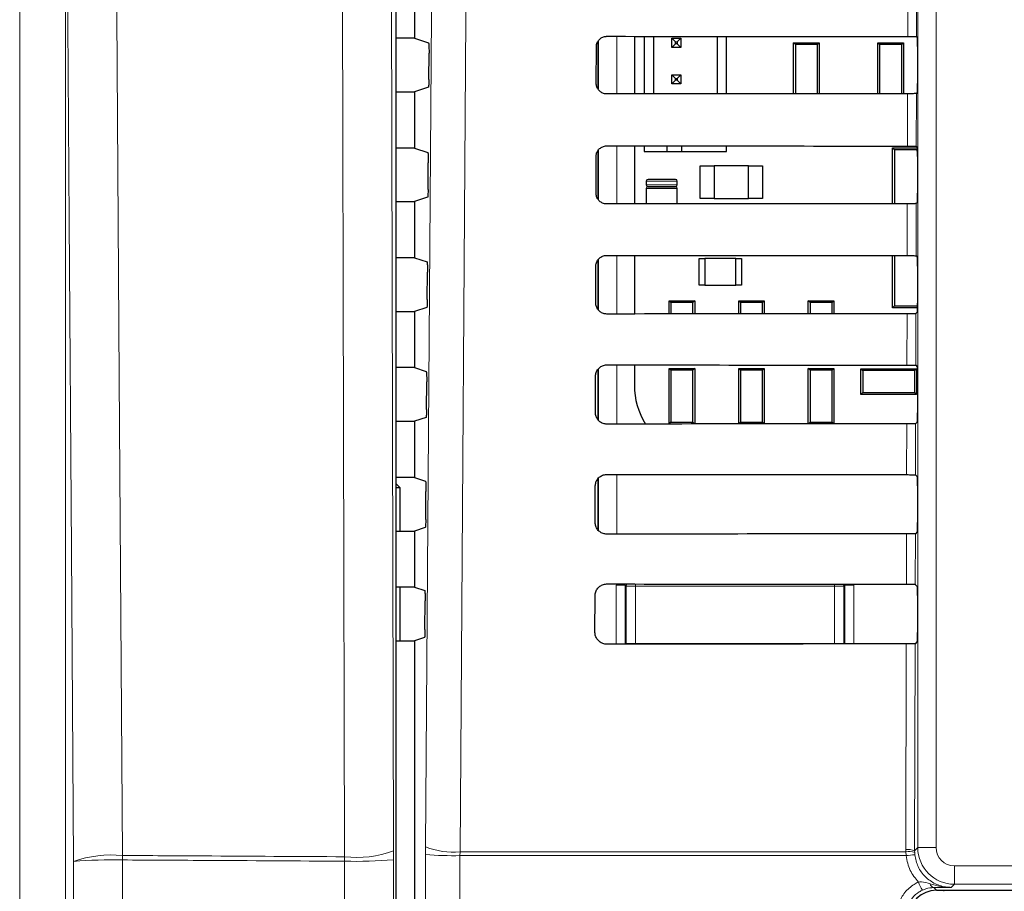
# Paper-space layout 'Blatt3' of a CAD drawing. Header units: millimetres. Extents: x 5 to 418, y 2 to 292.
# Tile 20 of 73: x 97 to 106, y 168 to 176. Entities that reach past the tile are written whole.
import ezdxf

# ---------------------------------------------------------------- set-up
doc = ezdxf.new("R2010")
doc.units = ezdxf.units.MM

psp = doc.layouts.new('Blatt3')

# ---------------------------------------------------------------- linework, layer by layer
at = {"color": 7, "linetype": 'Continuous', "lineweight": 25}
for p, q in [((100.7633, 147.5832), (100.7633, 182.303)), ((100.9315, 178.3239), (100.9315, 175.8123)), ((100.9315, 175.8123), (100.7633, 175.8123)), ((100.9315, 175.8123), (101.0587, 175.7699)), ((102.5982, 175.7805), (102.5982, 175.3551)), ((102.9318, 175.8297), (102.9318, 175.3053)), ((103.022, 175.8296), (103.022, 175.3054)), ((103.1053, 175.8295), (103.1053, 175.3054)), ((103.272, 175.8127), (103.3053, 175.7794)), ((103.272, 175.7294), (103.272, 175.8127)), ((103.272, 175.8127), (103.3553, 175.8127)), ((103.272, 175.7294), (103.3053, 175.7627)), ((103.3053, 175.7627), (103.3053, 175.7794)), ((103.3053, 175.7794), (103.322, 175.7794)), ((103.322, 175.7627), (103.3053, 175.7627)), ((103.3553, 175.8127), (103.322, 175.7794)), ((103.322, 175.7794), (103.322, 175.7627)), ((103.3553, 175.7294), (103.322, 175.7627)), ((103.3553, 175.8127), (103.3553, 175.7294)), ((103.6887, 175.3059), (103.6887, 175.8291)), ((103.772, 175.306), (103.772, 175.829)), ((104.3815, 175.3064), (104.3815, 175.7714)), ((104.3977, 175.7553), (104.3815, 175.7714)), ((104.3815, 175.7714), (104.6148, 175.7714)), ((104.3977, 175.7553), (104.3977, 175.3064)), ((104.5987, 175.7553), (104.3977, 175.7553)), ((104.6148, 175.7714), (104.5987, 175.7553)), ((104.5987, 175.3065), (104.5987, 175.7553)), ((104.6148, 175.7714), (104.6148, 175.3066)), ((105.1643, 175.7553), (105.1482, 175.7714)), ((105.1482, 175.7714), (105.3815, 175.7714)), ((105.1482, 175.3069), (105.1482, 175.7714)), ((105.3653, 175.7553), (105.1643, 175.7553)), ((105.1643, 175.7553), (105.1643, 175.3069)), ((105.3815, 175.7714), (105.3653, 175.7553)), ((105.3653, 175.307), (105.3653, 175.7553)), ((105.3815, 175.7714), (105.3815, 175.307)), ((105.5006, 175.8265), (105.5076, 175.8195)), ((101.0613, 175.438), (101.0629, 175.6755)), ((102.5853, 175.4014), (102.5861, 175.7348)), ((103.3553, 175.7294), (103.272, 175.7294)), ((105.509, 175.7362), (105.509, 175.4)), ((103.272, 175.4794), (103.3053, 175.4461)), ((103.272, 175.4794), (103.3553, 175.4794)), ((103.272, 175.3961), (103.272, 175.4794)), ((103.272, 175.3961), (103.3053, 175.4294)), ((103.3553, 175.3961), (103.272, 175.3961)), ((103.3053, 175.4461), (103.322, 175.4461)), ((103.3053, 175.4294), (103.3053, 175.4461)), ((103.322, 175.4294), (103.3053, 175.4294)), ((103.3553, 175.4794), (103.322, 175.4461)), ((103.322, 175.4461), (103.322, 175.4294)), ((103.3553, 175.3961), (103.322, 175.4294)), ((103.3553, 175.4794), (103.3553, 175.3961)), ((100.7633, 175.3239), (100.9315, 175.3239)), ((101.057, 175.3657), (100.9315, 175.3239)), ((100.9315, 175.3239), (100.9315, 174.8123)), ((105.5076, 175.3167), (105.4994, 175.3085)), ((100.9315, 174.8123), (100.7633, 174.8123)), ((100.9315, 174.8123), (101.0516, 174.7722)), ((102.5982, 174.7844), (102.5982, 174.351)), ((102.9318, 174.832), (102.9318, 174.3029)), ((103.022, 174.8319), (103.022, 174.7794)), ((103.022, 174.7794), (103.2303, 174.7794)), ((103.2303, 174.7794), (103.2303, 174.8317)), ((103.2303, 174.7794), (103.3637, 174.7794)), ((103.3637, 174.7794), (103.3637, 174.8316)), ((103.3637, 174.7794), (103.772, 174.7794)), ((103.772, 174.7794), (103.772, 174.8313)), ((105.2815, 174.3046), (105.2815, 174.8139)), ((105.2815, 174.8139), (105.2999, 174.7956)), ((105.2815, 174.8139), (105.5081, 174.8139)), ((105.2999, 174.7956), (105.2999, 174.3046)), ((105.5048, 174.7956), (105.2999, 174.7956)), ((105.4983, 174.8288), (105.5076, 174.8195)), ((105.5089, 174.7658), (105.5048, 174.7956)), ((105.5053, 174.8052), (105.5084, 174.8052)), ((102.5829, 174.4014), (102.5837, 174.7348)), ((105.509, 174.7362), (105.509, 174.4)), ((101.0542, 174.4356), (101.0559, 174.6779)), ((103.5315, 174.6514), (103.6582, 174.6514)), ((103.5315, 174.3514), (103.5315, 174.6514)), ((103.9715, 174.6514), (103.6582, 174.6514)), ((103.6582, 174.6514), (103.6582, 174.3514)), ((103.9715, 174.3514), (103.9715, 174.6514)), ((103.9715, 174.6514), (104.0982, 174.6514)), ((104.0982, 174.6514), (104.0982, 174.3514)), ((103.0398, 174.5098), (103.0398, 174.4764)), ((103.3065, 174.5264), (103.0565, 174.5264)), ((103.3232, 174.4764), (103.3232, 174.5098)), ((103.0398, 174.4431), (103.0398, 174.303)), ((103.3065, 174.4598), (103.0565, 174.4598)), ((103.0565, 174.4598), (103.3065, 174.4598)), ((103.3232, 174.3033), (103.3232, 174.4431)), ((100.7633, 174.3239), (100.9315, 174.3239)), ((101.0499, 174.3634), (100.9315, 174.3239)), ((100.9315, 174.3239), (100.9315, 173.8123)), ((103.6582, 174.3514), (103.5315, 174.3514)), ((103.6582, 174.3514), (103.9715, 174.3514)), ((104.0982, 174.3514), (103.9715, 174.3514)), ((105.5076, 174.3167), (105.4971, 174.3062)), ((100.9315, 173.8123), (100.7633, 173.8123)), ((100.9315, 173.8123), (101.0446, 173.7746)), ((102.5982, 173.7882), (102.5982, 173.3469)), ((102.9318, 173.8343), (102.9318, 173.3006)), ((103.5232, 173.5639), (103.5232, 173.8056)), ((103.5232, 173.8056), (103.5732, 173.8056)), ((103.5732, 173.8056), (103.5732, 173.5639)), ((103.8565, 173.8056), (103.5732, 173.8056)), ((103.8565, 173.5639), (103.8565, 173.8056)), ((103.8565, 173.8056), (103.9065, 173.8056)), ((103.9065, 173.8056), (103.9065, 173.5639)), ((105.2815, 173.3556), (105.2815, 173.8326)), ((105.2999, 173.8326), (105.2999, 173.374)), ((105.496, 173.8311), (105.5076, 173.8195)), ((102.5806, 173.4014), (102.5814, 173.7348)), ((105.509, 173.7362), (105.509, 173.4)), ((101.0471, 173.4333), (101.0489, 173.6802)), ((103.5732, 173.5639), (103.5232, 173.5639)), ((103.5732, 173.5639), (103.8565, 173.5639)), ((103.9065, 173.5639), (103.8565, 173.5639)), ((101.0429, 173.361), (100.9315, 173.3239)), ((103.2643, 173.4053), (103.2482, 173.4214)), ((103.2482, 173.4214), (103.4815, 173.4214)), ((103.2482, 173.3009), (103.2482, 173.4214)), ((103.4653, 173.4053), (103.2643, 173.4053)), ((103.2643, 173.4053), (103.2643, 173.3009)), ((103.4815, 173.4214), (103.4653, 173.4053)), ((103.4653, 173.301), (103.4653, 173.4053)), ((103.4815, 173.4214), (103.4815, 173.301)), ((103.8815, 173.3013), (103.8815, 173.4214)), ((103.8977, 173.4053), (103.8815, 173.4214)), ((103.8815, 173.4214), (104.1148, 173.4214)), ((103.8977, 173.4053), (103.8977, 173.3014)), ((104.0987, 173.4053), (103.8977, 173.4053)), ((104.1148, 173.4214), (104.0987, 173.4053)), ((104.0987, 173.3015), (104.0987, 173.4053)), ((104.1148, 173.4214), (104.1148, 173.3015)), ((104.5148, 173.3018), (104.5148, 173.4214)), ((104.531, 173.4053), (104.5148, 173.4214)), ((104.5148, 173.4214), (104.7482, 173.4214)), ((104.531, 173.4053), (104.531, 173.3018)), ((104.732, 173.4053), (104.531, 173.4053)), ((104.7482, 173.4214), (104.732, 173.4053)), ((104.732, 173.3019), (104.732, 173.4053)), ((104.7482, 173.4214), (104.7482, 173.302)), ((105.2999, 173.374), (105.2815, 173.3556)), ((105.5088, 173.3556), (105.2815, 173.3556)), ((105.2999, 173.374), (105.5089, 173.374)), ((100.7633, 173.3239), (100.9315, 173.3239)), ((100.9315, 173.3239), (100.9315, 172.8123)), ((105.5076, 173.3167), (105.4947, 173.3038)), ((100.9315, 172.8123), (100.7633, 172.8123)), ((100.9315, 172.8123), (101.0376, 172.7769)), ((102.9318, 172.8367), (102.9318, 172.6514)), ((103.2482, 172.2985), (103.2482, 172.8048)), ((103.2643, 172.7886), (103.2482, 172.8048)), ((103.2482, 172.8048), (103.4815, 172.8048)), ((103.4815, 172.8048), (103.4653, 172.7886)), ((103.4815, 172.8048), (103.4815, 172.2987)), ((103.8977, 172.7886), (103.8815, 172.8048)), ((103.8815, 172.8048), (104.1148, 172.8048)), ((103.8815, 172.299), (103.8815, 172.8048)), ((104.1148, 172.8048), (104.0987, 172.7886)), ((104.1148, 172.8048), (104.1148, 172.2992)), ((104.531, 172.7886), (104.5148, 172.8048)), ((104.5148, 172.8048), (104.7482, 172.8048)), ((104.5148, 172.2995), (104.5148, 172.8048)), ((104.7482, 172.8048), (104.732, 172.7886)), ((104.7482, 172.8048), (104.7482, 172.2996)), ((104.9948, 172.8014), (105.011, 172.7853)), ((104.9948, 172.8014), (105.5015, 172.8014)), ((104.9948, 172.5681), (104.9948, 172.8014)), ((105.4853, 172.7853), (105.5015, 172.8014)), ((105.4936, 172.8335), (105.5076, 172.8195)), ((105.5015, 172.8014), (105.5015, 172.5681)), ((102.5783, 172.4014), (102.579, 172.7348)), ((102.5982, 172.7919), (102.5982, 172.3426)), ((103.2643, 172.7886), (103.2643, 172.3142)), ((103.4653, 172.7886), (103.2643, 172.7886)), ((103.4653, 172.3142), (103.4653, 172.7886)), ((104.0987, 172.7886), (103.8977, 172.7886)), ((103.8977, 172.7886), (103.8977, 172.3142)), ((104.0987, 172.3142), (104.0987, 172.7886)), ((104.531, 172.7886), (104.531, 172.3142)), ((104.732, 172.7886), (104.531, 172.7886)), ((104.732, 172.3142), (104.732, 172.7886)), ((105.4853, 172.7853), (105.011, 172.7853)), ((105.011, 172.7853), (105.011, 172.5842)), ((105.4853, 172.5842), (105.4853, 172.7853)), ((105.509, 172.7362), (105.509, 172.4)), ((101.0401, 172.4309), (101.0419, 172.6826)), ((105.011, 172.5842), (104.9948, 172.5681)), ((105.5015, 172.5681), (104.9948, 172.5681)), ((105.011, 172.5842), (105.4853, 172.5842)), ((105.5015, 172.5681), (105.4853, 172.5842)), ((101.0358, 172.3586), (100.9315, 172.3239)), ((100.7633, 172.3239), (100.9315, 172.3239)), ((100.9315, 172.3239), (100.9315, 171.8123)), ((103.2486, 172.2985), (103.2643, 172.3142)), ((103.2643, 172.3142), (103.4653, 172.3142)), ((103.4653, 172.3142), (103.4809, 172.2987)), ((103.8824, 172.299), (103.8977, 172.3142)), ((103.8977, 172.3142), (104.0987, 172.3142)), ((104.0987, 172.3142), (104.1137, 172.2992)), ((104.5162, 172.2995), (104.531, 172.3142)), ((104.531, 172.3142), (104.732, 172.3142)), ((104.732, 172.3142), (104.7466, 172.2996)), ((105.5076, 172.3167), (105.4924, 172.3015)), ((100.9315, 171.8123), (100.7633, 171.8123)), ((100.9315, 171.8123), (101.0305, 171.7793)), ((105.4913, 171.8358), (105.5076, 171.8195)), ((100.7993, 171.7181), (100.7633, 171.7541)), ((102.5759, 171.4014), (102.5767, 171.7348)), ((102.5982, 171.7957), (102.5982, 171.3384)), ((105.509, 171.7362), (105.509, 171.4)), ((100.7993, 171.7181), (100.7633, 171.7181)), ((100.7993, 171.3239), (100.7993, 171.7181)), ((101.033, 171.4286), (101.0348, 171.6849)), ((100.7633, 171.3239), (100.9315, 171.3239)), ((101.0287, 171.3563), (100.9315, 171.3239)), ((100.9315, 171.3239), (100.9315, 170.8123)), ((105.5076, 171.3167), (105.49, 171.2991)), ((105.489, 170.8381), (105.5076, 170.8195)), ((100.9315, 170.8123), (100.7633, 170.8123)), ((100.7993, 170.3239), (100.7993, 170.8123)), ((100.9315, 170.8123), (101.0235, 170.7816)), ((105.509, 170.7362), (105.509, 170.4)), ((101.0259, 170.4262), (101.0278, 170.6872)), ((102.5736, 170.4014), (102.5744, 170.7348)), ((100.7633, 170.3239), (100.9315, 170.3239)), ((101.0217, 170.3539), (100.9315, 170.3239)), ((100.9315, 170.3239), (100.9315, 147.7176)), ((105.5076, 170.3167), (105.4877, 170.2968)), ((105.6815, 168.0514), (109.0264, 168.0514))]:
    psp.add_line(p, q, dxfattribs=at)
at = {"color": 7, "linetype": 'Continuous', "lineweight": 18}
for p, q in [((105.512, 168.44), (105.512, 182.3848)), ((105.6786, 182.3848), (105.6786, 168.44)), ((100.2946, 168.3571), (100.2676, 180.1462)), ((100.7112, 180.2002), (100.7382, 168.4111)), ((97.337, 144.5876), (97.337, 179.2148)), ((97.7531, 179.2148), (97.7531, 144.5876)), ((105.42, 175.8279), (105.4212, 176.3094)), ((105.5018, 176.3108), (105.5006, 175.8265)), ((102.6055, 175.3442), (102.6055, 175.79)), ((102.7721, 175.8298), (102.7721, 175.3051)), ((105.4177, 174.8302), (105.4188, 175.3071)), ((105.4994, 175.3085), (105.4983, 174.8288)), ((102.6055, 174.34), (102.6055, 174.7937)), ((102.7721, 174.8321), (102.7721, 174.3028)), ((103.0398, 174.5098), (103.3232, 174.5098)), ((103.3232, 174.4764), (103.0398, 174.4764)), ((103.0398, 174.4431), (103.3232, 174.4431)), ((105.4154, 173.8326), (105.4165, 174.3047)), ((105.4971, 174.3062), (105.496, 173.8311)), ((102.6055, 173.3357), (102.6055, 173.7974)), ((102.7721, 173.8345), (102.7721, 173.3005)), ((105.413, 172.8349), (105.4141, 173.3024)), ((105.4947, 173.3038), (105.4936, 172.8335)), ((102.6055, 172.3314), (102.6055, 172.8011)), ((102.7721, 172.8368), (102.7721, 172.2981)), ((105.4107, 171.8372), (105.4118, 172.3)), ((105.4924, 172.3015), (105.4913, 171.8358)), ((102.7721, 171.8391), (102.7721, 171.2958)), ((102.6055, 171.3285), (102.6055, 171.8047)), ((105.4084, 170.8396), (105.4095, 171.2977)), ((105.49, 171.2991), (105.489, 170.8381)), ((102.7663, 170.2934), (102.7663, 170.8304)), ((102.7663, 170.8304), (102.8496, 170.8304)), ((102.8584, 170.8216), (102.8496, 170.8304)), ((102.8496, 170.8304), (102.8496, 170.2935)), ((102.9417, 170.8216), (102.9417, 170.8413)), ((104.7546, 170.84), (104.7546, 170.8216)), ((104.8467, 170.8304), (104.838, 170.8216)), ((104.8467, 170.295), (104.8467, 170.8304)), ((104.8467, 170.8304), (104.93, 170.8304)), ((104.93, 170.8304), (104.93, 170.295)), ((102.8584, 170.2998), (102.8584, 170.8216)), ((102.8584, 170.8216), (102.9417, 170.8216)), ((102.9417, 170.8216), (102.9417, 170.2998)), ((104.7546, 170.8216), (102.9417, 170.8216)), ((104.7546, 170.8216), (104.838, 170.8216)), ((104.7546, 170.2998), (104.7546, 170.8216)), ((104.838, 170.8216), (104.838, 170.2998)), ((102.8583, 170.2935), (102.8584, 170.2998)), ((102.8584, 170.2998), (102.9417, 170.2998)), ((102.8584, 170.2998), (102.859, 170.2935)), ((102.9417, 170.2998), (104.7546, 170.2998)), ((102.9417, 170.2936), (102.9417, 170.2998)), ((104.7546, 170.2998), (104.838, 170.2998)), ((104.7546, 170.2998), (104.7546, 170.2949)), ((104.8376, 170.295), (104.838, 170.2998)), ((104.838, 170.2998), (104.838, 170.295)), ((105.4027, 168.4224), (105.4071, 170.2953)), ((105.4877, 170.2968), (105.4833, 168.4114)), ((100.7383, 168.3297), (100.7382, 168.4111)), ((101.0317, 168.4464), (101.0314, 168.3762)), ((105.4032, 168.4022), (105.4027, 168.4224)), ((105.4833, 168.4114), (105.512, 168.44)), ((105.4833, 168.4114), (105.4836, 168.3952)), ((105.6786, 168.44), (105.512, 168.44)), ((100.2947, 168.3164), (100.2946, 168.3571)), ((101.3449, 168.3671), (101.3454, 168.4022)), ((105.4053, 168.3671), (101.3449, 168.3671)), ((101.3454, 168.4022), (105.4032, 168.4022)), ((105.4053, 168.3671), (105.4032, 168.4022)), ((105.4836, 168.3952), (105.4853, 168.3741)), ((105.8452, 168.2734), (109.0177, 168.2734)), ((105.8452, 168.2734), (105.8452, 168.1067)), ((105.6569, 168.076), (105.6815, 168.0514)), ((105.7482, 168.042), (105.7482, 168.0514)), ((105.8452, 168.1067), (105.8165, 168.078)), ((109.0177, 168.1067), (105.8452, 168.1067))]:
    psp.add_line(p, q, dxfattribs=at)
at = {"color": 7, "linetype": 'Continuous', "lineweight": 18, "flags": 128}
for points in [[(101.0317, 168.4464), (101.0732, 174.3413), (101.1148, 180.2403)], [(98.1916, 180.1557), (98.1973, 179.3293), (98.22, 176.0241), (98.2426, 172.7189), (98.2724, 168.3685)], [(101.4288, 180.1961), (101.4241, 179.5354), (101.4054, 176.8925), (101.3454, 168.4022)], [(97.8277, 168.3145), (97.8083, 171.1495), (97.7878, 174.1479), (97.757, 178.6455), (97.7531, 179.2148)], [(102.8584, 170.8216), (102.86, 170.8379), (102.8607, 170.8414)], [(104.8359, 170.8399), (104.8363, 170.8379), (104.838, 170.8216)]]:
    psp.add_lwpolyline(points, dxfattribs=at)
at = {"color": 7, "linetype": 'Continuous', "lineweight": 25}
for centre, radius, start, end in [((105.6148, 174.7956), 0.11, 174.94204, 180), ((103.0565, 174.5098), 0.0167, 90, 180), ((103.3065, 174.5098), 0.0167, 360, 90), ((103.0565, 174.4764), 0.0167, 180, 270), ((103.0565, 174.4431), 0.0167, 90, 180), ((103.3065, 174.4764), 0.0167, 270, 360), ((103.3065, 174.4431), 0.0167, 360, 90), ((103.5926, 172.6514), 0.6608, 180, 212.29556)]:
    psp.add_arc(centre, radius, start, end, dxfattribs=at)
at = {"color": 7, "linetype": 'Continuous', "lineweight": 18}
for centre, radius, start, end in [((100.4044, 169.3036), 0.9529, 263.38216, 290.50146), ((101.2823, 169.0897), 0.6903, 248.71381, 275.24303), ((105.4212, 168.2577), 0.1658, 67.99072, 96.38533), ((105.8453, 168.4401), 0.3333, 180.00873, 269.99127), ((98.171, 167.3452), 1.0283, 84.33776, 109.50418), ((98.1695, 164.3237), 4.0054, 88.52757, 94.89579), ((92.2668, 168.3482), 6.0056, 359.80555, 0.19381), ((100.406, 172.0017), 3.6869, 268.27095, 275.17085), ((101.2802, 171.5375), 3.171, 265.49979, 271.16954), ((105.4293, 168.2377), 0.1666, 70.98206, 99.03542), ((105.5224, 167.4896), 0.8853, 92.40107, 97.60084), ((106.0041, 168.3259), 0.526, 202.29968, 211.2844), ((105.6672, 168.1184), 0.0437, 191.35144, 256.33214)]:
    psp.add_arc(centre, radius, start, end, dxfattribs=at)
at = {"color": 7, "linetype": 'Continuous', "lineweight": 25}
for centre, major_axis, ratio, start_param, end_param in [((110.9315, 178.732), (166.4674, 0), 0.017455, 4.662809, 4.679275), ((105.5076, 175.7362), (0, 0.0833), 0.017455, 4.712389, 6.265732), ((105.5076, 175.4), (0, 0.0833), 0.017455, 3.159046, 4.712389), ((110.9315, 172.4177), (165.6225, 0), 0.017455, 1.604087, 1.620629), ((110.9315, 177.732), (166.3336, 0), 0.017455, 4.662769, 4.679234), ((105.5076, 174.7362), (0, 0.0833), 0.017455, 4.712389, 6.265732), ((105.5076, 174.4), (0, 0.0833), 0.017455, 3.159046, 4.712389), ((110.9315, 171.4177), (165.4887, 0), 0.017455, 1.604128, 1.620669), ((110.9315, 176.732), (166.1998, 0), 0.017455, 4.66273, 4.679193), ((105.5076, 173.7362), (0, 0.0833), 0.017455, 4.712389, 6.265732), ((105.5076, 173.4), (0, 0.0833), 0.017455, 3.159046, 4.712389), ((110.9315, 170.4177), (165.3549, 0), 0.017455, 1.604169, 1.62071), ((110.9315, 175.732), (166.066, 0), 0.017455, 4.662689, 4.679152), ((105.5076, 172.7362), (0, 0.0833), 0.017455, 4.712389, 6.265732), ((105.5076, 172.4), (0, 0.0833), 0.017455, 3.159046, 4.712389), ((110.9315, 169.4177), (165.2211, 0), 0.017455, 1.604211, 1.62075), ((110.9315, 174.732), (165.9322, 0), 0.017455, 4.662649, 4.679112), ((105.5076, 171.7362), (0, 0.0833), 0.017455, 4.712389, 6.265732), ((105.5076, 171.4), (0, 0.0833), 0.017455, 3.159046, 4.712389), ((110.9315, 168.4177), (165.0873, 0), 0.017455, 1.604252, 1.620791), ((110.9315, 173.732), (165.7984, 0), 0.017455, 4.662609, 4.679071), ((105.5076, 170.7362), (0, 0.0833), 0.017455, 4.712389, 6.265732), ((105.5076, 170.4), (0, 0.0833), 0.017455, 3.159046, 4.712389), ((110.9315, 167.4177), (164.9535, 0), 0.017455, 1.604293, 1.620831), ((105.6815, 167.8014), (-0.1768, 0.1768), 0.999695, 5.497939, 7.068431)]:
    psp.add_ellipse(centre, major_axis=major_axis, ratio=ratio, start_param=start_param, end_param=end_param, dxfattribs=at)
at = {"color": 7, "linetype": 'Continuous', "lineweight": 18}
psp.add_ellipse((105.8453, 168.4401), major_axis=(-0.1179, -0.1179), ratio=0.999695, start_param=5.497939, end_param=7.068431, dxfattribs=at)
at = {"color": 7, "linetype": 'Continuous', "lineweight": 25}
for points, knots in [([(101.0587, 175.7699), (101.0592, 175.7688), (101.0602, 175.7666), (101.0615, 175.7517), (101.0624, 175.73), (101.063, 175.7034), (101.063, 175.6848), (101.0629, 175.6755)], [0, 0, 0, 0, 0.201663, 0.4033465, 0.6044361, 0.8043168, 1, 1, 1, 1]), ([(102.5861, 175.7348), (102.5863, 175.7395), (102.587, 175.7549), (102.5957, 175.7803), (102.6159, 175.8063), (102.6436, 175.824), (102.6669, 175.8296), (102.6796, 175.8298), (102.6815, 175.8299)], [0, 0, 0, 0, 0.094979, 0.311974, 0.52961, 0.746722, 0.962099, 1, 1, 1, 1]), ([(105.42, 175.8279), (105.4293, 175.8279), (105.4479, 175.8278), (105.4723, 175.8276), (105.4905, 175.8272), (105.4993, 175.8268), (105.5003, 175.8265), (105.5006, 175.8265)], [0, 0, 0, 0, 0.2200197, 0.4400127, 0.6607494, 0.8829196, 1, 1, 1, 1]), ([(101.0613, 175.438), (101.0612, 175.4288), (101.0609, 175.4106), (101.06, 175.3878), (101.0588, 175.3719), (101.0577, 175.3663), (101.0571, 175.3658), (101.057, 175.3657)], [0, 0, 0, 0, 0.235905, 0.471777, 0.708521, 0.946724, 1, 1, 1, 1]), ([(102.6815, 175.3051), (102.6769, 175.3053), (102.6616, 175.3059), (102.6364, 175.3143), (102.6103, 175.3338), (102.5922, 175.3609), (102.5857, 175.3848), (102.5854, 175.3985), (102.5853, 175.4014)], [0, 0, 0, 0, 0.0916086, 0.3037232, 0.5152183, 0.7271671, 0.9407346, 1, 1, 1, 1]), ([(105.4994, 175.3085), (105.4983, 175.3083), (105.4961, 175.308), (105.481, 175.3076), (105.4592, 175.3072), (105.437, 175.3071), (105.4232, 175.3071), (105.4188, 175.3071)], [0, 0, 0, 0, 0.22493, 0.449901, 0.673674, 0.895009, 1, 1, 1, 1]), ([(101.0516, 174.7722), (101.0521, 174.7712), (101.0531, 174.769), (101.0544, 174.754), (101.0554, 174.7324), (101.056, 174.7057), (101.0559, 174.6871), (101.0559, 174.6779)], [0, 0, 0, 0, 0.201666, 0.403352, 0.604443, 0.804323, 1, 1, 1, 1]), ([(102.5837, 174.7348), (102.584, 174.7397), (102.5847, 174.7557), (102.5939, 174.7819), (102.6146, 174.8084), (102.6431, 174.8264), (102.6669, 174.832), (102.6797, 174.8322), (102.6815, 174.8322)], [0, 0, 0, 0, 0.097964, 0.314976, 0.532617, 0.749714, 0.965065, 1, 1, 1, 1]), ([(105.4177, 174.8302), (105.427, 174.8302), (105.4456, 174.8302), (105.47, 174.8299), (105.4881, 174.8295), (105.4969, 174.8291), (105.498, 174.8289), (105.4983, 174.8288)], [0, 0, 0, 0, 0.2200256, 0.4400245, 0.6607672, 0.8829435, 1, 1, 1, 1]), ([(101.0542, 174.4356), (101.0541, 174.4265), (101.0539, 174.4082), (101.0529, 174.3855), (101.0517, 174.3695), (101.0506, 174.3639), (101.05, 174.3634), (101.0499, 174.3634)], [0, 0, 0, 0, 0.235902, 0.471771, 0.708514, 0.946719, 1, 1, 1, 1]), ([(102.6815, 174.3027), (102.6766, 174.3029), (102.6608, 174.3036), (102.6348, 174.3124), (102.6083, 174.3325), (102.5898, 174.3603), (102.5834, 174.3847), (102.583, 174.3985), (102.5829, 174.4014)], [0, 0, 0, 0, 0.094506, 0.306607, 0.5181, 0.730064, 0.943658, 1, 1, 1, 1]), ([(105.4971, 174.3062), (105.496, 174.306), (105.4938, 174.3057), (105.4787, 174.3052), (105.4569, 174.3049), (105.4347, 174.3047), (105.4209, 174.3047), (105.4165, 174.3047)], [0, 0, 0, 0, 0.224936, 0.449913, 0.673692, 0.895033, 1, 1, 1, 1]), ([(102.5814, 173.7348), (102.5816, 173.74), (102.5825, 173.7565), (102.592, 173.7834), (102.6133, 173.8105), (102.6426, 173.8288), (102.6668, 173.8343), (102.6798, 173.8345), (102.6815, 173.8345)], [0, 0, 0, 0, 0.100806, 0.317834, 0.53548, 0.752564, 0.96789, 1, 1, 1, 1]), ([(105.4154, 173.8326), (105.4247, 173.8325), (105.4432, 173.8325), (105.4676, 173.8322), (105.4858, 173.8319), (105.4946, 173.8315), (105.4956, 173.8312), (105.496, 173.8311)], [0, 0, 0, 0, 0.220032, 0.440036, 0.660785, 0.882967, 1, 1, 1, 1]), ([(101.0446, 173.7746), (101.0451, 173.7735), (101.0461, 173.7713), (101.0474, 173.7564), (101.0484, 173.7347), (101.0489, 173.7081), (101.0489, 173.6894), (101.0489, 173.6802)], [0, 0, 0, 0, 0.201668, 0.403357, 0.60445, 0.80433, 1, 1, 1, 1]), ([(101.0471, 173.4333), (101.047, 173.4241), (101.0468, 173.4059), (101.0459, 173.3831), (101.0447, 173.3671), (101.0436, 173.3616), (101.043, 173.3611), (101.0429, 173.361)], [0, 0, 0, 0, 0.235899, 0.471766, 0.708508, 0.946714, 1, 1, 1, 1]), ([(102.6815, 173.3004), (102.6764, 173.3006), (102.66, 173.3014), (102.6333, 173.3105), (102.6062, 173.3312), (102.5875, 173.3597), (102.581, 173.3846), (102.5807, 173.3986), (102.5806, 173.4014)], [0, 0, 0, 0, 0.0972666, 0.3093545, 0.5208462, 0.7328249, 0.9464441, 1, 1, 1, 1]), ([(105.4947, 173.3038), (105.4936, 173.3036), (105.4914, 173.3033), (105.4764, 173.3029), (105.4546, 173.3025), (105.4323, 173.3024), (105.4186, 173.3024), (105.4141, 173.3024)], [0, 0, 0, 0, 0.224942, 0.449925, 0.67371, 0.895057, 1, 1, 1, 1]), ([(102.579, 172.7348), (102.5793, 172.7403), (102.5802, 172.7573), (102.5901, 172.7849), (102.6121, 172.8125), (102.6421, 172.8312), (102.6668, 172.8367), (102.6799, 172.8369), (102.6815, 172.8369)], [0, 0, 0, 0, 0.103516, 0.32056, 0.538209, 0.75528, 0.970583, 1, 1, 1, 1]), ([(105.413, 172.8349), (105.4223, 172.8349), (105.4409, 172.8348), (105.4653, 172.8346), (105.4835, 172.8342), (105.4923, 172.8338), (105.4933, 172.8335), (105.4936, 172.8335)], [0, 0, 0, 0, 0.220037, 0.440048, 0.660803, 0.882991, 1, 1, 1, 1]), ([(101.0376, 172.7769), (101.0381, 172.7758), (101.0391, 172.7737), (101.0404, 172.7587), (101.0413, 172.7371), (101.0419, 172.7104), (101.0419, 172.6918), (101.0419, 172.6826)], [0, 0, 0, 0, 0.201671, 0.403362, 0.604457, 0.804337, 1, 1, 1, 1]), ([(101.0401, 172.4309), (101.04, 172.4218), (101.0397, 172.4035), (101.0388, 172.3808), (101.0376, 172.3648), (101.0365, 172.3592), (101.0359, 172.3587), (101.0358, 172.3586)], [0, 0, 0, 0, 0.235897, 0.471761, 0.708501, 0.946709, 1, 1, 1, 1]), ([(102.6815, 172.298), (102.6761, 172.2983), (102.6592, 172.2991), (102.6318, 172.3086), (102.6042, 172.3299), (102.5851, 172.3592), (102.5786, 172.3845), (102.5783, 172.3987), (102.5783, 172.4014)], [0, 0, 0, 0, 0.0999, 0.311976, 0.523466, 0.735459, 0.949103, 1, 1, 1, 1]), ([(105.4924, 172.3015), (105.4913, 172.3013), (105.4891, 172.301), (105.474, 172.3005), (105.4522, 172.3002), (105.43, 172.3), (105.4162, 172.3), (105.4118, 172.3)], [0, 0, 0, 0, 0.224948, 0.449937, 0.673728, 0.89508, 1, 1, 1, 1]), ([(102.5767, 171.7348), (102.577, 171.7405), (102.5779, 171.7581), (102.5882, 171.7864), (102.6108, 171.8146), (102.6416, 171.8335), (102.6667, 171.839), (102.68, 171.8392), (102.6815, 171.8392)], [0, 0, 0, 0, 0.106103, 0.323161, 0.540814, 0.757873, 0.973154, 1, 1, 1, 1]), ([(105.4107, 171.8372), (105.42, 171.8372), (105.4386, 171.8372), (105.463, 171.8369), (105.4811, 171.8365), (105.4899, 171.8361), (105.491, 171.8359), (105.4913, 171.8358)], [0, 0, 0, 0, 0.220043, 0.44006, 0.660821, 0.883015, 1, 1, 1, 1]), ([(101.0305, 171.7793), (101.031, 171.7782), (101.032, 171.776), (101.0333, 171.761), (101.0343, 171.7394), (101.0349, 171.7128), (101.0348, 171.6941), (101.0348, 171.6849)], [0, 0, 0, 0, 0.201674, 0.403368, 0.604464, 0.804344, 1, 1, 1, 1]), ([(101.033, 171.4286), (101.0329, 171.4194), (101.0327, 171.4012), (101.0318, 171.3784), (101.0305, 171.3624), (101.0295, 171.3568), (101.0288, 171.3564), (101.0287, 171.3563)], [0, 0, 0, 0, 0.235894, 0.471756, 0.708495, 0.946703, 1, 1, 1, 1]), ([(102.6815, 171.2957), (102.6758, 171.296), (102.6585, 171.2968), (102.6303, 171.3067), (102.6021, 171.3286), (102.5828, 171.3586), (102.5763, 171.3844), (102.576, 171.3988), (102.5759, 171.4014)], [0, 0, 0, 0, 0.102414, 0.314479, 0.525969, 0.737976, 0.951642, 1, 1, 1, 1]), ([(105.49, 171.2991), (105.4889, 171.299), (105.4867, 171.2986), (105.4717, 171.2982), (105.4499, 171.2979), (105.4277, 171.2977), (105.4139, 171.2977), (105.4095, 171.2977)], [0, 0, 0, 0, 0.224954, 0.449949, 0.673746, 0.895104, 1, 1, 1, 1]), ([(102.5744, 170.7348), (102.5747, 170.7408), (102.5757, 170.7589), (102.5864, 170.788), (102.6095, 170.8167), (102.6411, 170.8359), (102.6667, 170.8414), (102.6801, 170.8415), (102.6815, 170.8415)], [0, 0, 0, 0, 0.108574, 0.325646, 0.543303, 0.76035, 0.97561, 1, 1, 1, 1]), ([(105.4084, 170.8396), (105.4177, 170.8395), (105.4363, 170.8395), (105.4606, 170.8392), (105.4788, 170.8389), (105.4876, 170.8385), (105.4886, 170.8382), (105.489, 170.8381)], [0, 0, 0, 0, 0.2200494, 0.440072, 0.6608389, 0.8830395, 1, 1, 1, 1]), ([(101.0235, 170.7816), (101.024, 170.7805), (101.025, 170.7783), (101.0263, 170.7634), (101.0273, 170.7417), (101.0278, 170.7151), (101.0278, 170.6965), (101.0278, 170.6872)], [0, 0, 0, 0, 0.2016762, 0.4033731, 0.6044711, 0.8043503, 1, 1, 1, 1]), ([(101.0259, 170.4262), (101.0258, 170.4171), (101.0256, 170.3988), (101.0247, 170.3761), (101.0235, 170.3601), (101.0224, 170.3545), (101.0218, 170.354), (101.0217, 170.3539)], [0, 0, 0, 0, 0.235892, 0.471751, 0.708489, 0.946698, 1, 1, 1, 1]), ([(102.6815, 170.2933), (102.6756, 170.2936), (102.6577, 170.2945), (102.6288, 170.3048), (102.6001, 170.3273), (102.5804, 170.358), (102.5739, 170.3843), (102.5736, 170.3988), (102.5736, 170.4014)], [0, 0, 0, 0, 0.104817, 0.316872, 0.528361, 0.740382, 0.954071, 1, 1, 1, 1]), ([(105.4877, 170.2968), (105.4866, 170.2966), (105.4844, 170.2963), (105.4693, 170.2958), (105.4475, 170.2955), (105.4253, 170.2954), (105.4115, 170.2953), (105.4071, 170.2953)], [0, 0, 0, 0, 0.22496, 0.449961, 0.673764, 0.895128, 1, 1, 1, 1])]:
    psp.add_open_spline(points, degree=3, knots=knots, dxfattribs=at)
at = {"color": 7, "linetype": 'Continuous', "lineweight": 18}
for points, knots in [([(98.2724, 168.3685), (98.5171, 168.3671), (99.1911, 168.3632), (99.8652, 168.3594), (100.2946, 168.3571)], [0, 0, 0, 0, 0.363001, 1, 1, 1, 1]), ([(98.2724, 168.3278), (98.2789, 165.0157), (98.2919, 158.3783), (98.3174, 150.4294), (98.3357, 145.794), (98.3409, 144.4768)], [0, 0, 0, 0, 0.416221, 0.834102, 1, 1, 1, 1]), ([(100.2947, 168.3164), (99.8653, 168.3188), (99.1911, 168.3225), (98.5171, 168.3264), (98.2724, 168.3278)], [0, 0, 0, 0, 0.637019, 1, 1, 1, 1]), ([(100.3139, 147.547), (100.3102, 150.7306), (100.3025, 157.2397), (100.2972, 164.167), (100.295, 167.9072), (100.2947, 168.3164)], [0, 0, 0, 0, 0.460212, 0.940949, 1, 1, 1, 1]), ([(100.7383, 168.3297), (100.7385, 167.9209), (100.7407, 164.1836), (100.7459, 157.2619), (100.7534, 150.758), (100.7572, 147.577)], [0, 0, 0, 0, 0.059051, 0.539788, 1, 1, 1, 1]), ([(100.98, 147.7662), (100.9859, 149.4817), (100.9975, 152.913), (101.0115, 158.0644), (101.0232, 163.2188), (101.0286, 166.657), (101.0314, 168.3762)], [0, 0, 0, 0, 0.249937, 0.4999, 0.749937, 1, 1, 1, 1]), ([(101.3449, 168.3671), (101.3446, 168.145), (101.3429, 167.0343), (101.3352, 162.3698), (101.3201, 155.7149), (101.3008, 149.9551), (101.2934, 147.7438)], [0, 0, 0, 0, 0.032288, 0.161438, 0.678067, 1, 1, 1, 1]), ([(105.5174, 168.1263), (105.4898, 168.1604), (105.4325, 168.2313), (105.4146, 168.3207), (105.4053, 168.3671)], [0, 0, 0, 0, 0.481035, 1, 1, 1, 1]), ([(105.4853, 168.3741), (105.4931, 168.3373), (105.5087, 168.2638), (105.5767, 168.171), (105.669, 168.1054), (105.7544, 168.0801), (105.8041, 168.0785), (105.8165, 168.078)], [0, 0, 0, 0, 0.230804, 0.461566, 0.692152, 0.922856, 1, 1, 1, 1]), ([(97.8963, 144.4444), (97.8911, 145.7627), (97.8728, 150.4018), (97.8472, 158.3571), (97.8342, 164.9997), (97.8277, 168.3145)], [0, 0, 0, 0, 0.165898, 0.583778, 1, 1, 1, 1]), ([(105.3219, 167.8225), (105.3256, 167.8601), (105.333, 167.9352), (105.3906, 168.0349), (105.4578, 168.0963), (105.5043, 168.1197), (105.5174, 168.1263)], [0, 0, 0, 0, 0.294912, 0.589845, 0.884802, 1, 1, 1, 1]), ([(105.5545, 168.0528), (105.5447, 168.0478), (105.5099, 168.0303), (105.4595, 167.9841), (105.4163, 167.9094), (105.4108, 167.853), (105.4081, 167.8249)], [0, 0, 0, 0, 0.115146, 0.410052, 0.705025, 1, 1, 1, 1]), ([(105.5174, 168.1263), (105.5267, 168.127), (105.5639, 168.1296), (105.5985, 168.1183), (105.6244, 168.1098)], [0, 0, 0, 0, 0.249261, 1, 1, 1, 1]), ([(105.6569, 168.076), (105.6339, 168.0743), (105.6014, 168.072), (105.5651, 168.0571), (105.5545, 168.0528)], [0, 0, 0, 0, 0.709892, 1, 1, 1, 1]), ([(105.6244, 168.1098), (105.6545, 168.1013), (105.7108, 168.0854), (105.7737, 168.0787), (105.8071, 168.078), (105.8142, 168.078), (105.8161, 168.078), (105.8165, 168.078)], [0, 0, 0, 0, 0.475608, 0.891721, 0.970458, 0.992621, 1, 1, 1, 1]), ([(105.8165, 168.078), (105.8162, 168.078), (105.7907, 168.0776), (105.7406, 168.0769), (105.6847, 168.0763), (105.6569, 168.076)], [0, 0, 0, 0, 0.006475, 0.506529, 1, 1, 1, 1])]:
    psp.add_open_spline(points, degree=3, knots=knots, dxfattribs=at)

doc.saveas('drawing.dxf')
